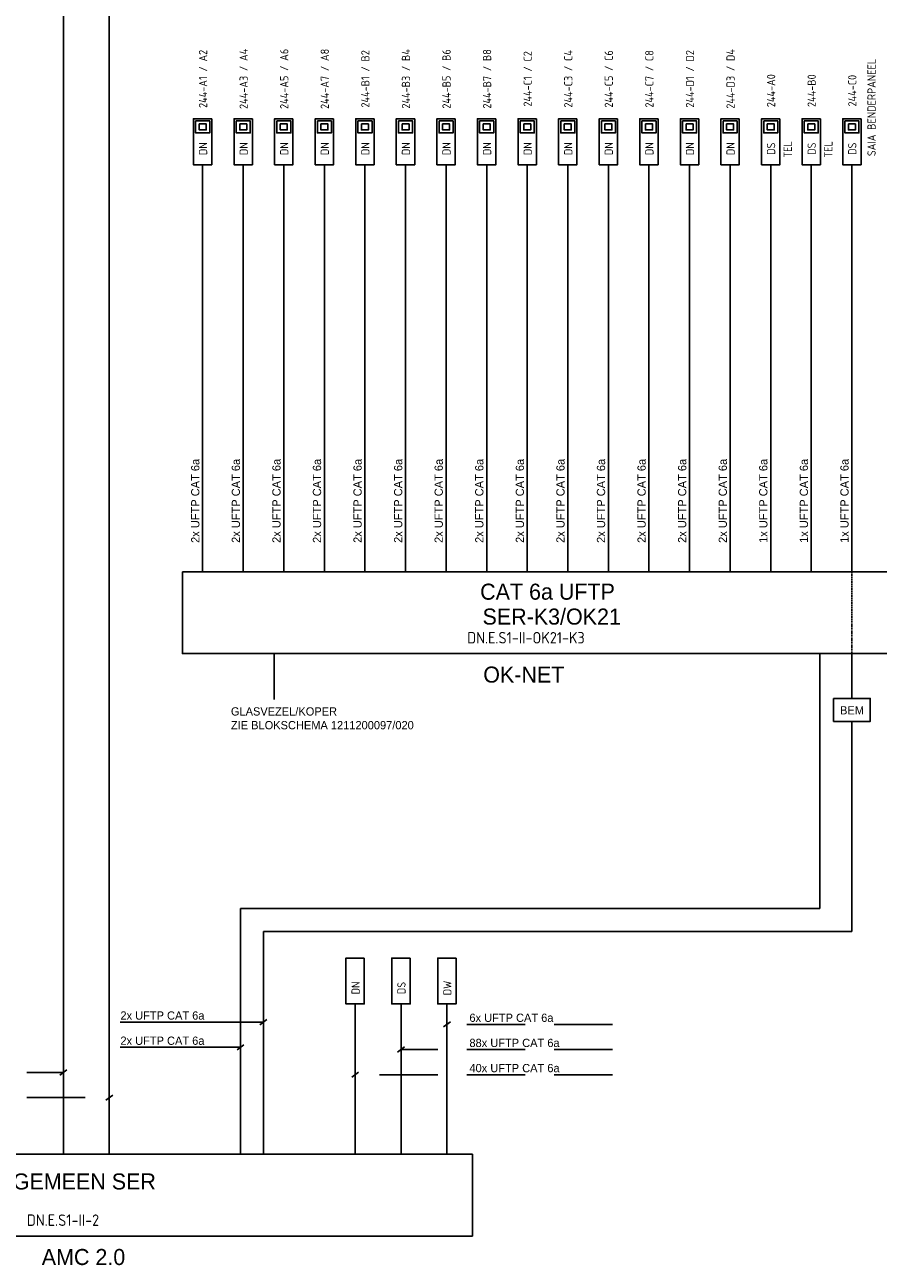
# Model space of a CAD drawing. Header units: millimetres. Extents: x 39 to 764, y 20 to 461.
# Tile 4 of 6: x 397 to 583, y 20 to 290. Entities that reach past the tile are written whole.
import ezdxf
from ezdxf.enums import TextEntityAlignment as Align

# ---------------------------------------------------------------- set-up
doc = ezdxf.new("R2010")
doc.units = ezdxf.units.MM
doc.linetypes.add('DASHED', pattern=[19.05, 12.7, -6.35])
for name, color, linetype in [('AT$1A---_BIJSCHRIFT', 7, 'Continuous'), ('AT$1A---_TEKST', 2, 'Continuous'), ('E--L6100', 3, 'Continuous'), ('E--L6400', 3, 'Continuous'), ('EB6441--_ATTRIB', 2, 'Continuous'), ('EL6441--_DN', 7, 'Continuous')]:
    doc.layers.add(name, color=color, linetype=linetype)
doc.styles.add('GBB_ISOP', font='b-gbp3.shx')
doc.styles.add('NORATT', font='isocp.shx')
doc.styles.add('Normaal_staand', font='iso.shx')

# ---------------------------------------------------------------- blocks, each defined once
blk = doc.blocks.new('DATA-LS3')
at = {"layer": 'E--L6400', "color": 2, "linetype": 'Continuous'}
blk.add_line((3.1, 0), (0, 0), dxfattribs=at)
for points in [[(13.1, -2), (3.1, -2), (3.1, 2), (13.1, 2)], [(12.63, 1.53), (12.63, -1.54), (10.01, -1.54), (10.01, 1.53)], [(11.98, 0.76), (11.98, -0.77), (10.67, -0.77), (10.67, 0.76)]]:
    blk.add_lwpolyline(points, close=True, dxfattribs=at)
at = {"style": 'NORATT'}
for tag, flags, p in [('CODE', 9, (8.06, 6.75)), ('M_CODE', 8, (8.06, 3.75))]:
    blk.add_attdef(tag, text='', height=1.8, dxfattribs=dict(at, flags=flags)).set_placement(p, align=Align.MIDDLE_CENTER)
for tag, flags, p in [('PANEEL', 9, (0, 3)), ('GRP', 8, (0, -5)), ('RUIMTE', 9, (0, -7.5))]:
    blk.add_attdef(tag, text='', height=1.8, dxfattribs=dict(at, flags=flags)).set_placement(p, align=Align.MIDDLE_LEFT)
at = {"color": 1, "style": 'NORATT'}
blk.add_attdef('DATACODE', text='', height=1.8, dxfattribs=at).set_placement((8.06, 3.75), align=Align.MIDDLE_CENTER)
blk.add_attdef('DATA-TST', text='', height=1.8, dxfattribs=at).set_placement((4.62, 0), align=Align.MIDDLE_LEFT)

msp = doc.modelspace()

# ---------------------------------------------------------------- linework, layer by layer
at = {"color": 1}
for p, q in [((405.31, 305.24), (405.31, 43.9)), ((415.31, 300.24), (415.31, 43.9)), ((451.24, 153.01), (451.24, 143.01)), ((570.23, 153.01), (570.23, 97.48)), ((577.23, 153.01), (577.23, 143.24)), ((577.23, 138.24), (577.23, 92.48)), ((443.92, 97.48), (443.92, 43.9)), ((570.23, 97.48), (443.92, 97.48)), ((443.92, 97.48), (443.92, 43.9)), ((448.92, 92.48), (448.92, 43.9)), ((448.92, 92.48), (577.23, 92.48)), ((448.17, 72.12), (449.68, 73.26)), ((468.92, 73.55), (468.92, 43.9)), ((478.92, 73.55), (478.92, 43.9)), ((488.92, 73.55), (488.92, 43.9)), ((488.17, 71.64), (489.68, 72.77)), ((443.17, 66.64), (444.68, 67.77)), ((478.17, 66.15), (479.68, 67.29)), ((404.56, 61.15), (406.06, 62.29)), ((468.17, 60.66), (469.68, 61.8)), ((414.56, 55.66), (416.06, 56.8))]:
    msp.add_line(p, q, dxfattribs=at)
at = {"color": 1, "linetype": 'DASHED', "ltscale": 0.02}
msp.add_line((577.23, 170.85), (577.23, 153.01), dxfattribs=at)
at = {"color": 1, "linetype": 'DASHED'}
for p, q in [((525.02, 72.2), (488.92, 72.2)), ((525.02, 66.72), (478.92, 66.72)), ((359.22, 61.72), (405.31, 61.72)), ((525.02, 61.23), (468.92, 61.23)), ((359.22, 56.23), (415.31, 56.23))]:
    msp.add_line(p, q, dxfattribs=at)
at = {"color": 3}
for points in [[(431.24, 170.85), (590.5, 170.85), (590.5, 153.01), (431.24, 153.01)], [(335.23, 43.9), (494.48, 43.9), (494.48, 26.05), (335.23, 26.05)]]:
    msp.add_lwpolyline(points, close=True, dxfattribs=at)
at = {"color": 1}
msp.add_lwpolyline([(573.23, 143.24), (581.23, 143.24), (581.23, 138.24), (573.23, 138.24)], close=True, dxfattribs=at)
for points in [[(448.92, 72.69), (448.92, 72.69), (417.66, 72.69)], [(443.92, 67.2), (443.92, 67.2), (417.66, 67.2)]]:
    msp.add_lwpolyline(points, dxfattribs=at)
at = {"layer": 'E--L6100', "color": 1}
msp.add_line((435.67, 256.5), (435.67, 170.85), dxfattribs=at)
for points in [[(444.51, 256.5), (444.51, 170.85)], [(453.36, 256.5), (453.36, 170.85)], [(462.21, 256.5), (462.21, 170.85)], [(471.06, 256.5), (471.06, 170.85)], [(479.9, 256.5), (479.9, 170.85)], [(488.75, 256.5), (488.75, 170.85)], [(497.6, 256.5), (497.6, 170.85)], [(506.45, 256.5), (506.45, 170.85)], [(515.29, 256.5), (515.29, 170.85)], [(524.14, 256.5), (524.14, 170.85)], [(532.99, 256.5), (532.99, 170.85)], [(541.84, 256.5), (541.84, 170.85)], [(550.68, 256.5), (550.68, 170.85)], [(559.53, 256.5), (559.53, 170.85)], [(568.38, 256.5), (568.38, 170.85)], [(577.23, 256.5), (577.23, 170.85)]]:
    msp.add_lwpolyline(points, dxfattribs=at)
at = {"layer": 'E--L6400', "color": 2, "linetype": 'Continuous'}
for p, q in [((468.92, 76.66), (468.92, 73.55)), ((478.92, 76.66), (478.92, 73.55)), ((488.92, 76.66), (488.92, 73.55))]:
    msp.add_line(p, q, dxfattribs=at)
for points in [[(470.92, 86.66), (470.92, 76.66), (466.92, 76.66), (466.92, 86.66)], [(480.92, 86.66), (480.92, 76.66), (476.92, 76.66), (476.92, 86.66)], [(490.92, 86.66), (490.92, 76.66), (486.92, 76.66), (486.92, 86.66)]]:
    msp.add_lwpolyline(points, close=True, dxfattribs=at)

# ---------------------------------------------------------------- block references
at = {"layer": 'EL6441--_DN'}
ref = msp.add_blockref('DATA-LS3', (435.67, 256.5), dxfattribs=dict(at, rotation=90))
ref.add_attrib('DATACODE', '244-A1 / A2', dxfattribs={"layer": 'EB6441--_ATTRIB', "color": 1, "height": 1.8, "rotation": 90, "style": 'NORATT'}).set_placement((435.76, 278.3), align=Align.MIDDLE_CENTER)
ref.add_attrib('DATA-TST', 'DN', dxfattribs={"layer": 'EB6441--_ATTRIB', "color": 1, "height": 1.8, "rotation": 90, "style": 'NORATT'}).set_placement((435.76, 263.08), align=Align.MIDDLE_CENTER)
ref = msp.add_blockref('DATA-LS3', (444.51, 256.5), dxfattribs=dict(at, rotation=90))
ref.add_attrib('DATACODE', '244-A3 / A4', dxfattribs={"layer": 'EB6441--_ATTRIB', "color": 1, "height": 1.8, "rotation": 90, "style": 'NORATT'}).set_placement((444.61, 278.3), align=Align.MIDDLE_CENTER)
ref.add_attrib('DATA-TST', 'DN', dxfattribs={"layer": 'EB6441--_ATTRIB', "color": 1, "height": 1.8, "rotation": 90, "style": 'NORATT'}).set_placement((444.61, 263.08), align=Align.MIDDLE_CENTER)
ref = msp.add_blockref('DATA-LS3', (453.36, 256.5), dxfattribs=dict(at, rotation=90))
ref.add_attrib('DATACODE', '244-A5 / A6', dxfattribs={"layer": 'EB6441--_ATTRIB', "color": 1, "height": 1.8, "rotation": 90, "style": 'NORATT'}).set_placement((453.45, 278.3), align=Align.MIDDLE_CENTER)
ref.add_attrib('DATA-TST', 'DN', dxfattribs={"layer": 'EB6441--_ATTRIB', "color": 1, "height": 1.8, "rotation": 90, "style": 'NORATT'}).set_placement((453.45, 263.08), align=Align.MIDDLE_CENTER)
ref = msp.add_blockref('DATA-LS3', (462.21, 256.5), dxfattribs=dict(at, rotation=90))
ref.add_attrib('DATACODE', '244-A7 / A8', dxfattribs={"layer": 'EB6441--_ATTRIB', "color": 1, "height": 1.8, "rotation": 90, "style": 'NORATT'}).set_placement((462.3, 278.3), align=Align.MIDDLE_CENTER)
ref.add_attrib('DATA-TST', 'DN', dxfattribs={"layer": 'EB6441--_ATTRIB', "color": 1, "height": 1.8, "rotation": 90, "style": 'NORATT'}).set_placement((462.3, 263.08), align=Align.MIDDLE_CENTER)
ref = msp.add_blockref('DATA-LS3', (471.06, 256.5), dxfattribs=dict(at, rotation=90))
ref.add_attrib('DATACODE', '244-B1 / B2', dxfattribs={"layer": 'EB6441--_ATTRIB', "color": 1, "height": 1.8, "rotation": 90, "style": 'NORATT'}).set_placement((471.15, 278.3), align=Align.MIDDLE_CENTER)
ref.add_attrib('DATA-TST', 'DN', dxfattribs={"layer": 'EB6441--_ATTRIB', "color": 1, "height": 1.8, "rotation": 90, "style": 'NORATT'}).set_placement((471.15, 263.08), align=Align.MIDDLE_CENTER)
ref = msp.add_blockref('DATA-LS3', (479.9, 256.5), dxfattribs=dict(at, rotation=90))
ref.add_attrib('DATACODE', '244-B3 / B4', dxfattribs={"layer": 'EB6441--_ATTRIB', "color": 1, "height": 1.8, "rotation": 90, "style": 'NORATT'}).set_placement((480, 278.3), align=Align.MIDDLE_CENTER)
ref.add_attrib('DATA-TST', 'DN', dxfattribs={"layer": 'EB6441--_ATTRIB', "color": 1, "height": 1.8, "rotation": 90, "style": 'NORATT'}).set_placement((480, 263.08), align=Align.MIDDLE_CENTER)
ref = msp.add_blockref('DATA-LS3', (488.75, 256.5), dxfattribs=dict(at, rotation=90))
ref.add_attrib('DATACODE', '244-B5 / B6', dxfattribs={"layer": 'EB6441--_ATTRIB', "color": 1, "height": 1.8, "rotation": 90, "style": 'NORATT'}).set_placement((488.84, 278.3), align=Align.MIDDLE_CENTER)
ref.add_attrib('DATA-TST', 'DN', dxfattribs={"layer": 'EB6441--_ATTRIB', "color": 1, "height": 1.8, "rotation": 90, "style": 'NORATT'}).set_placement((488.84, 263.08), align=Align.MIDDLE_CENTER)
ref = msp.add_blockref('DATA-LS3', (497.6, 256.5), dxfattribs=dict(at, rotation=90))
ref.add_attrib('DATACODE', '244-B7 / B8', dxfattribs={"layer": 'EB6441--_ATTRIB', "color": 1, "height": 1.8, "rotation": 90, "style": 'NORATT'}).set_placement((497.69, 278.3), align=Align.MIDDLE_CENTER)
ref.add_attrib('DATA-TST', 'DN', dxfattribs={"layer": 'EB6441--_ATTRIB', "color": 1, "height": 1.8, "rotation": 90, "style": 'NORATT'}).set_placement((497.69, 263.08), align=Align.MIDDLE_CENTER)
ref = msp.add_blockref('DATA-LS3', (506.45, 256.5), dxfattribs=dict(at, rotation=90))
ref.add_attrib('DATACODE', '244-C1 / C2', dxfattribs={"layer": 'EB6441--_ATTRIB', "color": 1, "height": 1.8, "rotation": 90, "style": 'NORATT'}).set_placement((506.54, 278.3), align=Align.MIDDLE_CENTER)
ref.add_attrib('DATA-TST', 'DN', dxfattribs={"layer": 'EB6441--_ATTRIB', "color": 1, "height": 1.8, "rotation": 90, "style": 'NORATT'}).set_placement((506.54, 263.08), align=Align.MIDDLE_CENTER)
ref = msp.add_blockref('DATA-LS3', (515.29, 256.5), dxfattribs=dict(at, rotation=90))
ref.add_attrib('DATACODE', '244-C3 / C4', dxfattribs={"layer": 'EB6441--_ATTRIB', "color": 1, "height": 1.8, "rotation": 90, "style": 'NORATT'}).set_placement((515.39, 278.3), align=Align.MIDDLE_CENTER)
ref.add_attrib('DATA-TST', 'DN', dxfattribs={"layer": 'EB6441--_ATTRIB', "color": 1, "height": 1.8, "rotation": 90, "style": 'NORATT'}).set_placement((515.39, 263.08), align=Align.MIDDLE_CENTER)
ref = msp.add_blockref('DATA-LS3', (524.14, 256.5), dxfattribs=dict(at, rotation=90))
ref.add_attrib('DATACODE', '244-C5 / C6', dxfattribs={"layer": 'EB6441--_ATTRIB', "color": 1, "height": 1.8, "rotation": 90, "style": 'NORATT'}).set_placement((524.23, 278.3), align=Align.MIDDLE_CENTER)
ref.add_attrib('DATA-TST', 'DN', dxfattribs={"layer": 'EB6441--_ATTRIB', "color": 1, "height": 1.8, "rotation": 90, "style": 'NORATT'}).set_placement((524.23, 263.08), align=Align.MIDDLE_CENTER)
ref = msp.add_blockref('DATA-LS3', (532.99, 256.5), dxfattribs=dict(at, rotation=90))
ref.add_attrib('DATACODE', '244-C7 / C8', dxfattribs={"layer": 'EB6441--_ATTRIB', "color": 1, "height": 1.8, "rotation": 90, "style": 'NORATT'}).set_placement((533.08, 278.3), align=Align.MIDDLE_CENTER)
ref.add_attrib('DATA-TST', 'DN', dxfattribs={"layer": 'EB6441--_ATTRIB', "color": 1, "height": 1.8, "rotation": 90, "style": 'NORATT'}).set_placement((533.08, 263.08), align=Align.MIDDLE_CENTER)
ref = msp.add_blockref('DATA-LS3', (541.84, 256.5), dxfattribs=dict(at, rotation=90))
ref.add_attrib('DATACODE', '244-D1 / D2', dxfattribs={"layer": 'EB6441--_ATTRIB', "color": 1, "height": 1.8, "rotation": 90, "style": 'NORATT'}).set_placement((541.93, 278.3), align=Align.MIDDLE_CENTER)
ref.add_attrib('DATA-TST', 'DN', dxfattribs={"layer": 'EB6441--_ATTRIB', "color": 1, "height": 1.8, "rotation": 90, "style": 'NORATT'}).set_placement((541.93, 263.08), align=Align.MIDDLE_CENTER)
ref = msp.add_blockref('DATA-LS3', (550.68, 256.5), dxfattribs=dict(at, rotation=90))
ref.add_attrib('DATACODE', '244-D3 / D4', dxfattribs={"layer": 'EB6441--_ATTRIB', "color": 1, "height": 1.8, "rotation": 90, "style": 'NORATT'}).set_placement((550.78, 278.3), align=Align.MIDDLE_CENTER)
ref.add_attrib('DATA-TST', 'DN', dxfattribs={"layer": 'EB6441--_ATTRIB', "color": 1, "height": 1.8, "rotation": 90, "style": 'NORATT'}).set_placement((550.78, 263.08), align=Align.MIDDLE_CENTER)
ref = msp.add_blockref('DATA-LS3', (577.23, 256.5), dxfattribs=dict(at, rotation=90))
ref.add_attrib('DATACODE', '244-C0', dxfattribs={"layer": 'EB6441--_ATTRIB', "color": 1, "height": 1.8, "rotation": 90, "style": 'NORATT'}).set_placement((577.32, 275.73), align=Align.MIDDLE_CENTER)
ref.add_attrib('DATA-TST', 'DS', dxfattribs={"layer": 'EB6441--_ATTRIB', "color": 1, "height": 1.8, "rotation": 90, "style": 'NORATT'}).set_placement((577.32, 263.08), align=Align.MIDDLE_CENTER)
ref.add_attrib('GRP', 'SAIA BENDERPANEEL', dxfattribs={"layer": 'EB6441--_ATTRIB', "color": 1, "height": 1.8, "rotation": -270, "style": 'NORATT', "oblique": 360, "flags": 8}).set_placement((581.52, 261.46), align=Align.MIDDLE_LEFT)
ref = msp.add_blockref('DATA-LS3', (559.53, 256.5), dxfattribs=dict(at, rotation=90))
ref.add_attrib('DATACODE', '244-A0', dxfattribs={"layer": 'EB6441--_ATTRIB', "color": 1, "height": 1.8, "rotation": 90, "style": 'NORATT'}).set_placement((559.62, 275.73), align=Align.MIDDLE_CENTER)
ref.add_attrib('DATA-TST', 'DS', dxfattribs={"layer": 'EB6441--_ATTRIB', "color": 1, "height": 1.8, "rotation": 90, "style": 'NORATT'}).set_placement((559.62, 263.08), align=Align.MIDDLE_CENTER)
ref.add_attrib('GRP', 'TEL', dxfattribs={"layer": 'EB6441--_ATTRIB', "color": 1, "height": 1.8, "rotation": -270, "style": 'NORATT', "oblique": 360, "flags": 8}).set_placement((563.27, 261.14), align=Align.MIDDLE_LEFT)
ref = msp.add_blockref('DATA-LS3', (568.38, 256.5), dxfattribs=dict(at, rotation=90))
ref.add_attrib('DATACODE', '244-B0', dxfattribs={"layer": 'EB6441--_ATTRIB', "color": 1, "height": 1.8, "rotation": 90, "style": 'NORATT'}).set_placement((568.47, 275.73), align=Align.MIDDLE_CENTER)
ref.add_attrib('DATA-TST', 'DS', dxfattribs={"layer": 'EB6441--_ATTRIB', "color": 1, "height": 1.8, "rotation": 90, "style": 'NORATT'}).set_placement((568.47, 263.08), align=Align.MIDDLE_CENTER)
ref.add_attrib('GRP', 'TEL', dxfattribs={"layer": 'EB6441--_ATTRIB', "color": 1, "height": 1.8, "rotation": -270, "style": 'NORATT', "oblique": 360, "flags": 8}).set_placement((572.11, 261.14), align=Align.MIDDLE_LEFT)

# ---------------------------------------------------------------- texts
at = {"layer": 'AT$1A---_BIJSCHRIFT', "color": 2, "style": 'Normaal_staand'}
for s, p in [('DN.E.S1-II-OK21-K3', (493.37, 154.48)), ('DN.E.S1-II-2', (397.35, 27.52))]:
    msp.add_text(s, height=2.5, dxfattribs=at).set_placement(p, align=Align.BOTTOM_LEFT)
at = {"layer": 'AT$1A---_TEKST', "style": 'GBB_ISOP'}
for s, p in [('2x UFTP CAT 6a', (435.5, 177.15)), ('2x UFTP CAT 6a', (444.35, 177.15)), ('2x UFTP CAT 6a', (453.2, 177.15)), ('2x UFTP CAT 6a', (462.04, 177.15)), ('2x UFTP CAT 6a', (470.89, 177.15)), ('2x UFTP CAT 6a', (479.74, 177.15)), ('2x UFTP CAT 6a', (488.58, 177.15)), ('2x UFTP CAT 6a', (497.43, 177.15)), ('2x UFTP CAT 6a', (506.28, 177.15)), ('2x UFTP CAT 6a', (515.13, 177.15)), ('2x UFTP CAT 6a', (523.97, 177.15)), ('2x UFTP CAT 6a', (532.82, 177.15)), ('2x UFTP CAT 6a', (541.67, 177.15)), ('2x UFTP CAT 6a', (550.52, 177.15)), ('1x UFTP CAT 6a', (559.36, 177.15)), ('1x UFTP CAT 6a', (568.21, 177.15)), ('1x UFTP CAT 6a', (577.06, 177.15))]:
    msp.add_text(s, height=1.8, rotation=90, dxfattribs=at).set_placement(p, align=Align.BOTTOM_LEFT)
at = {"layer": 'AT$1A---_TEKST', "color": 3, "style": 'GBB_ISOP'}
for s, p in [('CAT 6a UFTP', (510.87, 166.52)), ('SER-K3/OK21', (511.78, 161.16)), ('OK-NET', (505.7, 148.45)), ('ALGEMEEN SER', (407.01, 37.96)), ('AMC 2.0', (409.69, 21.49))]:
    msp.add_text(s, height=3.5, dxfattribs=at).set_placement(p, align=Align.MIDDLE)
at = {"layer": 'AT$1A---_TEKST', "style": 'GBB_ISOP'}
for s, p in [('GLASVEZEL/KOPER', (441.83, 138.98)), ('BEM', (574.66, 139.22)), ('ZIE BLOKSCHEMA 1211200097/020', (441.83, 135.98)), ('2x UFTP CAT 6a', (417.74, 72.69)), ('6x UFTP CAT 6a', (493.84, 72.2)), ('2x UFTP CAT 6a', (417.74, 67.2)), ('88x UFTP CAT 6a', (493.84, 66.72)), ('40x UFTP CAT 6a', (493.84, 61.23))]:
    msp.add_text(s, height=1.8, dxfattribs=at).set_placement(p, align=Align.BOTTOM_LEFT)
at = {"layer": 'EB6441--_ATTRIB', "color": 1, "style": 'NORATT'}
for s, p in [('DN', (469.02, 80.13)), ('DS', (479.02, 80.13)), ('DW', (489.02, 80.13))]:
    msp.add_text(s, height=1.8, rotation=90, dxfattribs=at).set_placement(p, align=Align.MIDDLE_CENTER)

doc.saveas('drawing.dxf')
